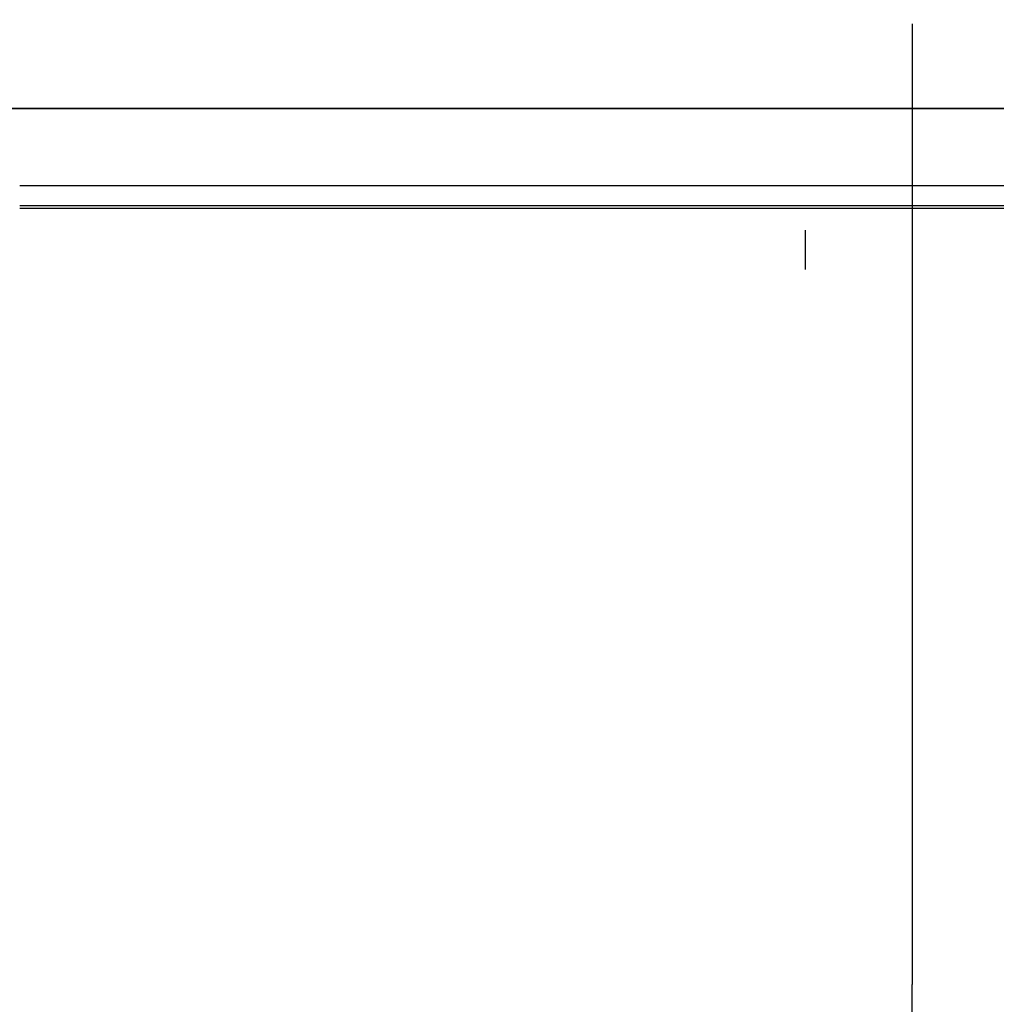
# Model space of a CAD drawing. Header units: millimetres. Extents: x -1690 to 192, y -898 to 54.
# Tile 208 of 256: x -749 to -279, y -432 to 43. Entities that reach past the tile are written whole.
import ezdxf

# ---------------------------------------------------------------- set-up
doc = ezdxf.new("R2010")
doc.units = ezdxf.units.MM
doc.header["$MEASUREMENT"] = 0
doc.layers.add('OVIDIO 186x93x72h', color=7, linetype='Continuous')

msp = doc.modelspace()

# ---------------------------------------------------------------- linework, layer by layer
at = {"layer": 'OVIDIO 186x93x72h', "extrusion": (0, 1, 0)}
for points in [[(-165.57, 717.33), (749.11, 717.33)], [(749.11, 715.08), (-165.19, 715.08)], [(-165.19, 715.08), (749.11, 715.08)], [(-165.57, 716.99), (749.11, 716.99)], [(-165.57, 718.87), (749.11, 718.87)], [(-165.57, 717.37), (749.11, 717.37)], [(749.11, 717.37), (-165.57, 717.37)], [(749.11, 718.87), (-165.57, 718.87)], [(749.11, 695.67), (-92.91, 695.67)], [(749.11, 697.01), (-92.91, 697.01)], [(-27.47, 676.26), (749.11, 676.26)], [(749.11, 676.26), (-27.47, 676.26)], [(-27.47, 677.6), (749.11, 677.6)], [(749.11, 677.6), (-27.47, 677.6)], [(749.11, 677.82), (-27.47, 677.82)], [(-27.47, 677.82), (749.11, 677.82)], [(749.11, 676.15), (-27.47, 676.15)], [(-27.47, 677.15), (749.11, 677.15)], [(749.11, 677.15), (-27.47, 677.15)], [(688.73, 659.2), (1449.68, 659.2)], [(688.73, 658.03), (1449.68, 658.03)], [(-79.22, 715.96), (749.11, 715.96)], [(749.11, 715.96), (-79.22, 715.96)], [(688.73, 659.2), (-72.21, 659.2)], [(688.73, 658.03), (-72.21, 658.03)], [(749.11, 715.29), (-79.22, 715.29)], [(-79.22, 715.29), (749.11, 715.29)], [(-77.82, 717.37), (749.11, 717.37)], [(749.11, 717.37), (-77.82, 717.37)], [(-77.82, 715.87), (749.11, 715.87)], [(749.11, 715.87), (-77.82, 715.87)], [(-68.46, 717.37), (749.11, 717.37)], [(-68.46, 715.87), (749.11, 715.87)], [(1552.27, 716.62), (749.11, 716.62)], [(749.11, 717.37), (-54.05, 717.37)], [(749.11, 715.87), (-54.05, 715.87)], [(-54.05, 717.37), (749.11, 717.37)], [(-54.05, 716.62), (749.11, 716.62)], [(-54.05, 715.87), (749.11, 715.87)], [(-178.77, 718.87), (749.11, 718.87)], [(749.11, 717.37), (-178.77, 717.37)], [(749.11, 718.87), (-178.77, 718.87)], [(-178.77, 717.37), (749.11, 717.37)]]:
    msp.add_lwpolyline(points, dxfattribs=at)
at = {"layer": 'OVIDIO 186x93x72h', "extrusion": (1, 0, 0)}
for points in [[(40.79, 718.87), (40.83, 718.87), (40.87, 718.87), (40.91, 718.87), (40.95, 718.87), (40.99, 718.86), (41.03, 718.86), (41.07, 718.85), (41.11, 718.85), (41.15, 718.84), (41.19, 718.83), (41.23, 718.82), (41.27, 718.81), (41.31, 718.8), (41.35, 718.79), (41.39, 718.78), (41.43, 718.77), (41.47, 718.75), (41.51, 718.74), (41.55, 718.72), (41.59, 718.71), (41.63, 718.69), (41.67, 718.67), (41.71, 718.65), (41.75, 718.63), (41.79, 718.61), (41.82, 718.59), (41.86, 718.56), (41.9, 718.54), (41.93, 718.52), (41.97, 718.49), (42, 718.46), (42.04, 718.44), (42.07, 718.41), (42.1, 718.38), (42.14, 718.35), (42.17, 718.32), (42.2, 718.29), (42.23, 718.26), (42.26, 718.23), (42.29, 718.2), (42.32, 718.17), (42.34, 718.13), (42.37, 718.1), (42.4, 718.07), (42.42, 718.03), (42.44, 718), (42.47, 717.96), (42.49, 717.93), (42.51, 717.89), (42.53, 717.85), (42.55, 717.82), (42.57, 717.78), (42.59, 717.74), (42.61, 717.71), (42.62, 717.67), (42.64, 717.63), (42.66, 717.6), (42.67, 717.56), (42.68, 717.52), (42.7, 717.48), (42.71, 717.45), (42.72, 717.41), (42.73, 717.37), (42.74, 717.33), (42.75, 717.3), (42.75, 717.26), (42.76, 717.22), (42.77, 717.18), (42.77, 717.14), (42.78, 717.1), (42.78, 717.06), (42.78, 717.02), (42.79, 716.98), (42.79, 716.94), (42.79, 716.9), (42.79, 716.86), (42.79, 716.82), (42.79, 716.78), (42.79, 716.73), (42.78, 716.69), (42.78, 716.65), (42.77, 716.61), (42.77, 716.57), (42.76, 716.52), (42.75, 716.48), (42.74, 716.44), (42.73, 716.4), (42.72, 716.36), (42.71, 716.32), (42.7, 716.27), (42.68, 716.23), (42.67, 716.19), (42.66, 716.15), (42.64, 716.11), (42.62, 716.07), (42.6, 716.03), (42.59, 715.99), (42.57, 715.95), (42.55, 715.92), (42.52, 715.88), (42.5, 715.84), (42.48, 715.8), (42.46, 715.77), (42.43, 715.73), (42.41, 715.7), (42.38, 715.66), (42.35, 715.63), (42.33, 715.59), (42.3, 715.56), (42.27, 715.53), (42.24, 715.5), (42.21, 715.47), (42.18, 715.44), (42.15, 715.41), (42.12, 715.38), (42.09, 715.35), (42.06, 715.33), (42.02, 715.3), (41.99, 715.27), (41.96, 715.25), (41.93, 715.23), (41.89, 715.2), (41.86, 715.18), (41.82, 715.16), (41.79, 715.14), (41.75, 715.12), (41.72, 715.1), (41.68, 715.08)], [(41.68, 715.08), (-35.97, 676.26)], [(41.01, 716.43), (-36.64, 677.6)], [(40.79, 717.37), (40.8, 717.37), (40.81, 717.37), (40.82, 717.37), (40.83, 717.37), (40.84, 717.37), (40.85, 717.37), (40.86, 717.37), (40.87, 717.37), (40.88, 717.37), (40.89, 717.36), (40.9, 717.36), (40.91, 717.36), (40.92, 717.36), (40.93, 717.35), (40.94, 717.35), (40.95, 717.35), (40.96, 717.34), (40.97, 717.34), (40.98, 717.34), (40.99, 717.33), (41, 717.33), (41.01, 717.32), (41.02, 717.32), (41.03, 717.31), (41.04, 717.31), (41.05, 717.3), (41.06, 717.3), (41.07, 717.29), (41.08, 717.28), (41.08, 717.28), (41.09, 717.27), (41.1, 717.26), (41.11, 717.26), (41.12, 717.25), (41.13, 717.24), (41.13, 717.24), (41.14, 717.23), (41.15, 717.22), (41.16, 717.21), (41.16, 717.21), (41.17, 717.2), (41.18, 717.19), (41.19, 717.18), (41.19, 717.17), (41.2, 717.16), (41.2, 717.15), (41.21, 717.15), (41.22, 717.14), (41.22, 717.13), (41.23, 717.12), (41.23, 717.11), (41.24, 717.1), (41.24, 717.09), (41.24, 717.08), (41.25, 717.07), (41.25, 717.06), (41.26, 717.05), (41.26, 717.04), (41.26, 717.04), (41.27, 717.03), (41.27, 717.02), (41.27, 717.01), (41.27, 717), (41.28, 716.99), (41.28, 716.98), (41.28, 716.97), (41.28, 716.96), (41.28, 716.95), (41.29, 716.94), (41.29, 716.93), (41.29, 716.92), (41.29, 716.91), (41.29, 716.9), (41.29, 716.89), (41.29, 716.88), (41.29, 716.87), (41.29, 716.86), (41.29, 716.85), (41.29, 716.84), (41.29, 716.83), (41.29, 716.82), (41.29, 716.81), (41.28, 716.8), (41.28, 716.79), (41.28, 716.78), (41.28, 716.77), (41.28, 716.75), (41.27, 716.74), (41.27, 716.73), (41.27, 716.72), (41.26, 716.71), (41.26, 716.7), (41.26, 716.69), (41.25, 716.68), (41.25, 716.67), (41.24, 716.66), (41.24, 716.65), (41.23, 716.64), (41.23, 716.63), (41.22, 716.62), (41.22, 716.62), (41.21, 716.61), (41.21, 716.6), (41.2, 716.59), (41.19, 716.58), (41.19, 716.57), (41.18, 716.56), (41.17, 716.55), (41.17, 716.55), (41.16, 716.54), (41.15, 716.53), (41.15, 716.52), (41.14, 716.51), (41.13, 716.51), (41.12, 716.5), (41.12, 716.49), (41.11, 716.49), (41.1, 716.48), (41.09, 716.47), (41.08, 716.47), (41.07, 716.46), (41.07, 716.46), (41.06, 716.45), (41.05, 716.45), (41.04, 716.44), (41.03, 716.44), (41.02, 716.43), (41.01, 716.43)], [(-38.66, 677.15), (-38.63, 677.11), (-38.61, 677.06), (-38.59, 677.02), (-38.56, 676.98), (-38.54, 676.94), (-38.51, 676.9), (-38.48, 676.86), (-38.45, 676.82), (-38.42, 676.78), (-38.39, 676.74), (-38.35, 676.71), (-38.32, 676.67), (-38.29, 676.63), (-38.25, 676.6), (-38.21, 676.57), (-38.18, 676.53), (-38.14, 676.5), (-38.1, 676.47), (-38.06, 676.44), (-38.02, 676.41), (-37.98, 676.38), (-37.94, 676.36), (-37.9, 676.33), (-37.85, 676.3), (-37.81, 676.28), (-37.77, 676.26), (-37.72, 676.24), (-37.68, 676.22), (-37.64, 676.2), (-37.59, 676.18), (-37.55, 676.16), (-37.5, 676.15), (-37.46, 676.13), (-37.41, 676.12), (-37.36, 676.11), (-37.32, 676.1), (-37.27, 676.08), (-37.22, 676.08), (-37.17, 676.07), (-37.12, 676.06), (-37.07, 676.06), (-37.02, 676.05), (-36.98, 676.05), (-36.93, 676.05), (-36.88, 676.04), (-36.83, 676.04), (-36.78, 676.05), (-36.73, 676.05), (-36.68, 676.05), (-36.63, 676.06), (-36.58, 676.07), (-36.53, 676.07), (-36.48, 676.08), (-36.43, 676.09), (-36.38, 676.1), (-36.34, 676.12), (-36.29, 676.13), (-36.24, 676.14), (-36.2, 676.16), (-36.15, 676.18), (-36.11, 676.2), (-36.06, 676.21), (-36.02, 676.23), (-35.97, 676.26)], [(-37.32, 677.82), (-37.31, 677.81), (-37.3, 677.8), (-37.3, 677.79), (-37.29, 677.78), (-37.28, 677.77), (-37.28, 677.76), (-37.27, 677.75), (-37.26, 677.74), (-37.26, 677.73), (-37.25, 677.72), (-37.24, 677.71), (-37.23, 677.7), (-37.22, 677.69), (-37.21, 677.68), (-37.2, 677.67), (-37.2, 677.67), (-37.19, 677.66), (-37.18, 677.65), (-37.17, 677.64), (-37.16, 677.64), (-37.15, 677.63), (-37.14, 677.62), (-37.13, 677.62), (-37.11, 677.61), (-37.1, 677.6), (-37.09, 677.6), (-37.08, 677.59), (-37.07, 677.59), (-37.06, 677.58), (-37.05, 677.58), (-37.04, 677.57), (-37.03, 677.57), (-37.01, 677.57), (-37, 677.56), (-36.99, 677.56), (-36.98, 677.56), (-36.97, 677.55), (-36.96, 677.55), (-36.94, 677.55), (-36.93, 677.55), (-36.92, 677.55), (-36.91, 677.55), (-36.89, 677.55), (-36.88, 677.54), (-36.87, 677.54), (-36.86, 677.54), (-36.85, 677.54), (-36.83, 677.55), (-36.82, 677.55), (-36.81, 677.55), (-36.8, 677.55), (-36.78, 677.55), (-36.77, 677.55), (-36.76, 677.56), (-36.75, 677.56), (-36.74, 677.56), (-36.72, 677.57), (-36.71, 677.57), (-36.7, 677.57), (-36.69, 677.58), (-36.68, 677.58), (-36.67, 677.59), (-36.66, 677.59), (-36.64, 677.6)], [(-37.32, 677.82), (-56.39, 715.96)], [(-38.66, 677.15), (-57.73, 715.29)], [(-56.39, 715.96), (-56.43, 716.04), (-56.47, 716.11), (-56.51, 716.19), (-56.56, 716.26), (-56.61, 716.33), (-56.66, 716.4), (-56.72, 716.47), (-56.78, 716.53), (-56.84, 716.6), (-56.87, 716.63), (-56.9, 716.66), (-56.93, 716.69), (-56.97, 716.72), (-57, 716.75), (-57.03, 716.78), (-57.07, 716.81), (-57.1, 716.84), (-57.14, 716.87), (-57.18, 716.89), (-57.21, 716.92), (-57.25, 716.94), (-57.29, 716.97), (-57.33, 716.99), (-57.37, 717.02), (-57.4, 717.04), (-57.44, 717.06), (-57.48, 717.08), (-57.52, 717.1), (-57.57, 717.12), (-57.61, 717.14), (-57.65, 717.16), (-57.69, 717.18), (-57.73, 717.19), (-57.77, 717.21), (-57.81, 717.23), (-57.86, 717.24), (-57.9, 717.25), (-57.98, 717.28), (-58.07, 717.3), (-58.16, 717.32), (-58.24, 717.34), (-58.33, 717.35), (-58.41, 717.36), (-58.5, 717.37), (-58.58, 717.37), (-58.67, 717.37)], [(-57.73, 715.29), (-57.74, 715.32), (-57.76, 715.35), (-57.78, 715.38), (-57.8, 715.41), (-57.82, 715.44), (-57.84, 715.47), (-57.86, 715.5), (-57.89, 715.53), (-57.91, 715.55), (-57.93, 715.57), (-57.94, 715.58), (-57.95, 715.59), (-57.97, 715.61), (-57.98, 715.62), (-57.99, 715.63), (-58.01, 715.64), (-58.02, 715.65), (-58.04, 715.66), (-58.05, 715.68), (-58.07, 715.69), (-58.08, 715.7), (-58.1, 715.71), (-58.12, 715.72), (-58.13, 715.73), (-58.15, 715.74), (-58.16, 715.74), (-58.18, 715.75), (-58.2, 715.76), (-58.21, 715.77), (-58.23, 715.78), (-58.25, 715.79), (-58.26, 715.79), (-58.28, 715.8), (-58.3, 715.81), (-58.32, 715.81), (-58.33, 715.82), (-58.35, 715.82), (-58.39, 715.84), (-58.42, 715.84), (-58.46, 715.85), (-58.49, 715.86), (-58.53, 715.86), (-58.56, 715.87), (-58.6, 715.87), (-58.63, 715.87), (-58.67, 715.87)], [(-77.55, 717.37), (-77.55, 715.87)]]:
    msp.add_lwpolyline(points, dxfattribs=at)
at = {"layer": 'OVIDIO 186x93x72h', "extrusion": (-7.53877e-07, 1, 0)}
for points in [[(-165.19, 716.43), (749.11, 716.43)], [(749.11, 716.43), (-165.19, 716.43)]]:
    msp.add_lwpolyline(points, dxfattribs=at)
at = {"layer": 'OVIDIO 186x93x72h'}
for points in [[(-319.11, 40.79), (-319.11, -422.09)], [(-319.11, 40.79), (-319.11, -422.09)], [(-749.11, -37.03), (27.47, -37.03)], [(89.79, -46.85), (-749.11, -46.85)], [(89.79, -48.19), (-749.11, -48.19)], [(-370.65, -58.67), (-370.65, -77.55)], [(-370.65, -58.67), (-370.65, -77.55)], [(-319.11, -884.97), (-319.11, -422.09)], [(-319.11, -884.97), (-319.11, -422.09)]]:
    msp.add_lwpolyline(points, dxfattribs=at)

doc.saveas('drawing.dxf')
